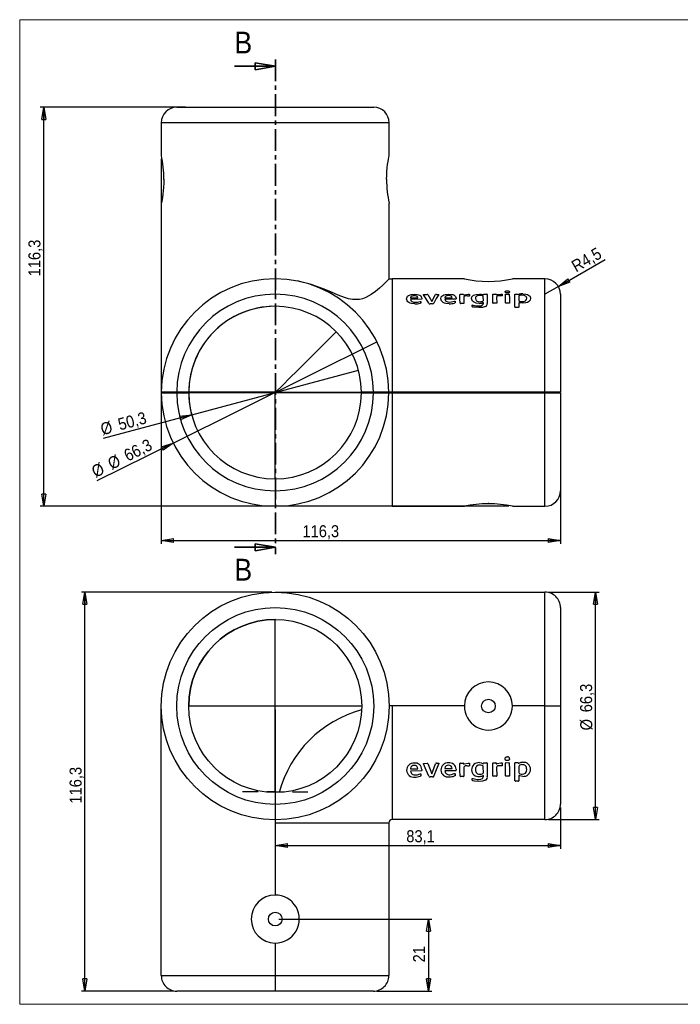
# Model space of a CAD drawing. Header units: millimetres. Extents: x 30 to 415, y 5 to 292.
# Tile 1 of 3: x 30 to 222, y 5 to 292. Entities that reach past the tile are written whole.
import ezdxf

# ---------------------------------------------------------------- set-up
doc = ezdxf.new("R2010")
doc.units = ezdxf.units.MM
doc.header["$PDSIZE"] = -1
doc.linetypes.add('SLD-Linia-ciągła', pattern=[0])
doc.linetypes.add('SLD-Linia-kreska-kropka', pattern=[10.16, 6.35, -1.27, 1.27, -1.27])
doc.layers.add('NOTATKI', color=7, linetype='SLD-Linia-ciągła')
doc.layers.add('RAMKA', color=7, linetype='SLD-Linia-ciągła', lineweight=70)
doc.styles.add('SLDTEXTSTYLE0', font='GOTHIC.TTF', dxfattribs={"width": 0.913})
doc.dimstyles.new('SLDDIMSTYLE0', dxfattribs={"dimtxt": 3.5, "dimasz": 3.556, "dimexe": 0, "dimexo": 0.0625, "dimgap": 0.875, "dimtad": 1, "dimdec": 1, "dimrnd": 1e-09, "dimzin": 12, "dimdsep": 46, "dimtxsty": 'SLDTEXTSTYLE0', "dimblk1": 'CLOSED', "dimblk2": 'CLOSED', "dimsah": 1, "dimcen": 0.09, "dimadec": 0, "dimazin": 3, "dimtfac": 1, "dimtdec": 1, "dimtofl": 0, "dimtmove": 0, "dimatfit": 3, "dimldrblk": 'CLOSED', "dimfxl": 1, "dimfrac": 2, "dimtolj": 1, "dimtzin": 12, "dimarcsym": 0})
doc.dimstyles.new('SLDDIMSTYLE1', dxfattribs={"dimtxt": 3.5, "dimasz": 3.556, "dimexe": 0, "dimexo": 0.0625, "dimgap": 0.875, "dimtad": 1, "dimdec": 1, "dimrnd": 1e-09, "dimzin": 12, "dimdsep": 46, "dimtxsty": 'SLDTEXTSTYLE0', "dimblk1": 'NONE', "dimblk2": 'CLOSED', "dimsah": 1, "dimcen": 0, "dimadec": 0, "dimazin": 3, "dimtfac": 1, "dimtdec": 1, "dimtmove": 0, "dimatfit": 3, "dimldrblk": 'NONE', "dimfxl": 1, "dimfrac": 2, "dimtolj": 1, "dimtzin": 12, "dimarcsym": 0})
doc.dimstyles.new('SLDDIMSTYLE2', dxfattribs={"dimtxt": 3.5, "dimasz": 3.556, "dimexe": 0, "dimexo": 0.0625, "dimgap": 0.875, "dimtad": 1, "dimdec": 1, "dimrnd": 1e-09, "dimzin": 12, "dimdsep": 46, "dimtxsty": 'SLDTEXTSTYLE0', "dimblk1": 'CLOSED', "dimblk2": 'CLOSED', "dimsah": 1, "dimcen": 0, "dimadec": 0, "dimazin": 3, "dimtfac": 1, "dimtdec": 1, "dimtofl": 0, "dimtmove": 0, "dimatfit": 3, "dimldrblk": 'CLOSED', "dimfxl": 1, "dimfrac": 2, "dimtolj": 1, "dimtzin": 12, "dimarcsym": 0})
doc.dimstyles.new('SLDDIMSTYLE3', dxfattribs={"dimtxt": 3.5, "dimasz": 3.556, "dimexe": 0, "dimexo": 0.0625, "dimgap": 0.875, "dimtad": 1, "dimdec": 1, "dimrnd": 1e-09, "dimzin": 12, "dimdsep": 46, "dimtxsty": 'SLDTEXTSTYLE0', "dimblk1": 'NONE', "dimblk2": 'CLOSED', "dimsah": 1, "dimcen": 0, "dimadec": 0, "dimazin": 3, "dimtfac": 1, "dimtdec": 1, "dimtmove": 0, "dimatfit": 3, "dimldrblk": 'NONE', "dimfxl": 1, "dimfrac": 2, "dimtolj": 1, "dimtzin": 12, "dimarcsym": 0})

# ---------------------------------------------------------------- blocks, each defined once
blk = doc.blocks.new('_Closed')
at = {"color": 0, "linetype": 'ByBlock', "lineweight": -2}
for p, q in [((-1, 0.166667), (0, 0)), ((-1, 0.166667), (-1, -0.166667)), ((0, 0), (-1, -0.166667)), ((0, 0), (-1, 0))]:
    blk.add_line(p, q, dxfattribs=at)
blk = doc.blocks.new('_D')
at = {"layer": 'NOTATKI'}
for p, q in [((103.47, 125.15), (48.01, 125.15)), ((49.01, 8.85), (49.01, 125.15)), ((74.77, 8.85), (48.01, 8.85))]:
    blk.add_line(p, q, dxfattribs=at)
at = {"layer": 'NOTATKI', "xscale": 3.556, "yscale": 3.556}
for p, rotation in [((49.01, 125.15), 90.00000000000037), ((49.01, 8.85), 270.0000000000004)]:
    blk.add_blockref('_Closed', p, dxfattribs=dict(at, rotation=rotation))
at = {"layer": 'NOTATKI', "insert": (44.54, 63.5), "char_height": 3.5, "attachment_point": 1, "rotation": 90, "style": 'SLDTEXTSTYLE0'}
blk.add_mtext('116,3', dxfattribs=at)
blk = doc.blocks.new('_D_1')
at = {"layer": 'NOTATKI'}
for p, q in [((105.47, 29.85), (150.1, 29.85)), ((149.1, 29.85), (149.1, 8.85)), ((134.07, 8.85), (150.1, 8.85))]:
    blk.add_line(p, q, dxfattribs=at)
at = {"layer": 'NOTATKI', "xscale": 3.556, "yscale": 3.556}
for p, rotation in [((149.1, 29.85), 90.0000000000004), ((149.1, 8.85), 270.0000000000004)]:
    blk.add_blockref('_Closed', p, dxfattribs=dict(at, rotation=rotation))
at = {"layer": 'NOTATKI', "insert": (144.63, 17.22), "char_height": 3.5, "attachment_point": 1, "rotation": 90, "style": 'SLDTEXTSTYLE0'}
blk.add_mtext('21', dxfattribs=at)
blk = doc.blocks.new('_D_2')
at = {"layer": 'NOTATKI'}
for p, q in [((184.07, 125.15), (198.82, 125.15)), ((197.82, 58.85), (197.82, 125.15)), ((184.07, 58.85), (198.82, 58.85))]:
    blk.add_line(p, q, dxfattribs=at)
at = {"layer": 'NOTATKI', "xscale": 3.556, "yscale": 3.556}
for p, rotation in [((197.82, 125.15), 90.0000000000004), ((197.82, 58.85), 270.0000000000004)]:
    blk.add_blockref('_Closed', p, dxfattribs=dict(at, rotation=rotation))
at = {"layer": 'NOTATKI', "char_height": 3.5, "attachment_point": 1, "rotation": 90, "style": 'SLDTEXTSTYLE0'}
for s, insert in [('66,3', (193.3, 90.12)), ('%%c', (193.35, 84.84))]:
    blk.add_mtext(s, dxfattribs=dict(at, insert=insert))
blk = doc.blocks.new('_D_3')
at = {"layer": 'NOTATKI'}
for p, q in [((104.47, 90.95), (104.47, 50.28)), ((187.57, 62.35), (187.57, 50.28)), ((104.47, 51.28), (187.57, 51.28))]:
    blk.add_line(p, q, dxfattribs=at)
at = {"layer": 'NOTATKI', "xscale": 3.556, "yscale": 3.556, "rotation": 180.0000000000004}
blk.add_blockref('_Closed', (104.47, 51.28), dxfattribs=at)
at = {"layer": 'NOTATKI', "xscale": 3.556, "yscale": 3.556}
blk.add_blockref('_Closed', (187.57, 51.28), dxfattribs=at)
at = {"layer": 'NOTATKI', "insert": (142.65, 55.75), "char_height": 3.5, "attachment_point": 1, "style": 'SLDTEXTSTYLE0'}
blk.add_mtext('83,1', dxfattribs=at)
blk = doc.blocks.new('SW_CENTERMARKSYMBOL_0')
at = {"layer": 'NOTATKI', "color": 0}
for p, q in [((0, 5), (0, 9.5)), ((-5, 0), (-9.5, 0)), ((0, 0), (-2.5, 0)), ((0, 0), (0, 2.5)), ((0, 0), (0, -2.5)), ((0, 0), (2.5, 0)), ((5, 0), (9.5, 0)), ((0, -5), (0, -9.5))]:
    blk.add_line(p, q, dxfattribs=at)
blk = doc.blocks.new('_D_4')
at = {"layer": 'NOTATKI'}
for q in [(128.71, 189.83), (54.37, 169.91)]:
    blk.add_line((80.12, 176.81), q, dxfattribs=at)
blk.add_arc((104.42, 183.32), 25.15, 92.277, 197.277, dxfattribs=at)
at = {"layer": 'NOTATKI', "xscale": 3.556, "yscale": 3.556, "rotation": 15.00000000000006}
blk.add_blockref('_Closed', (80.12, 176.81, 12.15), dxfattribs=at)
at = {"layer": 'NOTATKI', "char_height": 3.5, "attachment_point": 1, "rotation": 15, "style": 'SLDTEXTSTYLE0'}
for s, insert in [('%%c', (53.22, 174.23)), ('50,3', (58.3, 175.64))]:
    blk.add_mtext(s, dxfattribs=dict(at, insert=insert))
blk = doc.blocks.new('_None')
blk = doc.blocks.new('_D_5')
at = {"layer": 'NOTATKI'}
for q in [(200.64, 222.12), (183.07, 211.97)]:
    blk.add_line((186.96, 214.22), q, dxfattribs=at)
at = {"layer": 'NOTATKI', "xscale": 3.556, "yscale": 3.556, "rotation": 210.0000000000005}
blk.add_blockref('_Closed', (186.96, 214.22, 12.15), dxfattribs=at)
at = {"layer": 'NOTATKI', "insert": (190.38, 221.31), "char_height": 3.5, "attachment_point": 1, "rotation": 30, "style": 'SLDTEXTSTYLE0'}
blk.add_mtext('R4,5', dxfattribs=at)
blk = doc.blocks.new('_D_6')
at = {"layer": 'NOTATKI'}
for p, q in [((78.27, 266.47), (36.01, 266.47)), ((37.01, 150.17), (37.01, 266.47)), ((172.57, 150.17), (36.01, 150.17))]:
    blk.add_line(p, q, dxfattribs=at)
at = {"layer": 'NOTATKI', "xscale": 3.556, "yscale": 3.556}
for p, rotation in [((37.01, 266.47, 12.15), 90.0000000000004), ((37.01, 150.17, 12.15), 270.0000000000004)]:
    blk.add_blockref('_Closed', p, dxfattribs=dict(at, rotation=rotation))
at = {"layer": 'NOTATKI', "insert": (32.54, 217.18), "char_height": 3.5, "attachment_point": 1, "rotation": 90, "style": 'SLDTEXTSTYLE0'}
blk.add_mtext('116,3', dxfattribs=at)
blk = doc.blocks.new('_D_7')
at = {"layer": 'NOTATKI'}
for p, q in [((71.27, 251.47), (71.27, 139.18)), ((187.57, 182.42), (187.57, 139.18)), ((71.27, 140.18), (187.57, 140.18))]:
    blk.add_line(p, q, dxfattribs=at)
at = {"layer": 'NOTATKI', "xscale": 3.556, "yscale": 3.556, "rotation": 180.0000000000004}
blk.add_blockref('_Closed', (71.27, 140.18, 12.15), dxfattribs=at)
at = {"layer": 'NOTATKI', "xscale": 3.556, "yscale": 3.556}
blk.add_blockref('_Closed', (187.57, 140.18, 12.15), dxfattribs=at)
at = {"layer": 'NOTATKI', "insert": (112.39, 144.65), "char_height": 3.5, "attachment_point": 1, "style": 'SLDTEXTSTYLE0'}
blk.add_mtext('116,3', dxfattribs=at)
blk = doc.blocks.new('_D_8')
at = {"layer": 'NOTATKI'}
for q in [(134.11, 198.06), (52.5, 157.56)]:
    blk.add_line((74.72, 168.59), q, dxfattribs=at)
at = {"layer": 'NOTATKI', "xscale": 3.556, "yscale": 3.556, "rotation": 26.39267133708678}
blk.add_blockref('_Closed', (74.72, 168.59, 12.15), dxfattribs=at)
at = {"layer": 'NOTATKI', "char_height": 3.5, "attachment_point": 1, "rotation": 26.3927, "style": 'SLDTEXTSTYLE0'}
for s, insert in [('66,3', (59.95, 166.3)), ('%%c', (55.24, 163.9)), ('%%c', (50.52, 161.56))]:
    blk.add_mtext(s, dxfattribs=dict(at, insert=insert))

msp = doc.modelspace()

# ---------------------------------------------------------------- linework, layer by layer
at = {"color": 7, "linetype": 'SLD-Linia-ciągła', "lineweight": 35}
for p, q in [((92.57, 278.43), (104.57, 278.43)), ((92.57, 138.22), (104.57, 138.22))]:
    msp.add_line(p, q, dxfattribs=at)
at = {"color": 7, "linetype": 'SLD-Linia-kreska-kropka', "lineweight": 35}
msp.add_line((104.57, 280.43), (104.57, 136.22), dxfattribs=at)
at = {"color": 7, "linetype": 'SLD-Linia-ciągła', "lineweight": 25}
for p, q in [((75.77, 266.47), (133.17, 266.47)), ((71.27, 261.97), (71.27, 252.46)), ((137.67, 261.97), (71.27, 261.97)), ((137.67, 252.45), (137.67, 261.97)), ((71.27, 238.5), (71.27, 183.42)), ((137.67, 216.47), (137.67, 238.48)), ((104.42, 216.47), (104.42, 211.97)), ((137.67, 216.47), (137.67, 216.47)), ((137.67, 216.47), (138.57, 216.47)), ((138.57, 216.47), (138.57, 183.42)), ((159.57, 216.47), (138.57, 216.47)), ((183.07, 216.47), (173.57, 216.47)), ((183.07, 183.42), (183.07, 216.47)), ((143.9, 211), (143.9, 210.92)), ((143.9, 210.92), (146.02, 210.93)), ((147.04, 210.5), (143.91, 210.48)), ((145.33, 209.64), (145.88, 209.69)), ((145.88, 209.69), (146.66, 209.88)), ((146.89, 209.79), (146.89, 209.53)), ((147.16, 210.79), (147.16, 210.57)), ((147.85, 211.92), (148.7, 211.93)), ((148.91, 211.86), (150.05, 209.86)), ((150.05, 209.86), (151.17, 211.86)), ((151.41, 211.94), (151.98, 211.94)), ((153.88, 211.04), (153.88, 210.97)), ((153.88, 210.97), (156, 210.98)), ((157.02, 210.55), (153.89, 210.53)), ((155.31, 209.7), (155.86, 209.74)), ((155.86, 209.74), (156.64, 209.93)), ((156.87, 209.84), (156.88, 209.58)), ((157.14, 210.84), (157.15, 210.62)), ((158.41, 211.95), (159.18, 211.95)), ((159.33, 211.89), (159.33, 211.8)), ((159.44, 211.1), (159.46, 209.37)), ((159.6, 211.84), (160.66, 211.97)), ((160.6, 211.45), (160.37, 211.47)), ((160.78, 211.44), (160.6, 211.45)), ((161.05, 211.87), (161.05, 211.51)), ((164.81, 211.55), (164.14, 211.63)), ((165.12, 209.51), (164.87, 209.46)), ((165.12, 210.19), (165.1, 211.26)), ((165.13, 209.37), (165.12, 209.51)), ((165.18, 211.88), (165.18, 211.94)), ((165.3, 211.99), (166.1, 212)), ((167.95, 211.99), (168.72, 211.99)), ((168.87, 211.93), (168.87, 211.85)), ((168.98, 211.14), (169, 209.42)), ((169.14, 211.88), (170.2, 212.01)), ((170.14, 211.49), (169.92, 211.51)), ((170.32, 211.48), (170.14, 211.49)), ((170.59, 211.92), (170.59, 211.56)), ((171.66, 212.03), (172.55, 212.03)), ((174.4, 212.03), (175.12, 212.04)), ((175.3, 211.97), (175.3, 211.92)), ((175.42, 211.33), (175.44, 210.18)), ((187.57, 211.97), (187.57, 183.42)), ((150.29, 209.19), (149.57, 209.18)), ((159.34, 209.29), (158.45, 209.29)), ((161.88, 208.4), (161.88, 208.75)), ((163.82, 208.06), (162.53, 208.16)), ((168.88, 209.34), (167.99, 209.34)), ((172.59, 209.36), (171.7, 209.36)), ((175.35, 208.14), (174.45, 208.14)), ((175.45, 209.5), (175.47, 208.23)), ((176.6, 209.33), (175.71, 209.45)), ((75.77, 183.42), (71.27, 183.42)), ((71.27, 183.22), (75.77, 183.22)), ((79.27, 183.42), (75.77, 183.42)), ((75.77, 183.22), (79.27, 183.22)), ((104.57, 183.42), (79.27, 183.42)), ((104.47, 183.22), (79.27, 183.22)), ((104.47, 158.17), (104.47, 183.22)), ((129.57, 183.22), (104.47, 183.22)), ((104.57, 183.42), (129.57, 183.42)), ((133.07, 183.42), (129.57, 183.42)), ((129.57, 183.22), (133.07, 183.22)), ((137.57, 183.42), (133.07, 183.42)), ((133.07, 183.22), (137.57, 183.22)), ((138.57, 183.42), (137.57, 183.42)), ((137.57, 183.22), (138.57, 183.22)), ((183.07, 183.42), (138.57, 183.42)), ((138.57, 183.22), (138.57, 150.17)), ((138.57, 183.22), (183.07, 183.22)), ((187.57, 183.42), (183.07, 183.42)), ((183.07, 150.17), (183.07, 183.22)), ((183.07, 183.22), (187.57, 183.22)), ((187.57, 183.22), (187.57, 154.67)), ((104.42, 154.67), (104.42, 150.17)), ((138.57, 150.17), (104.42, 150.17)), ((138.57, 150.17), (159.57, 150.17)), ((173.57, 150.17), (183.07, 150.17)), ((104.57, 125.15), (183.07, 125.15)), ((183.07, 92), (183.07, 125.15)), ((187.57, 120.65), (187.57, 92)), ((104.47, 92), (104.47, 117.15)), ((104.57, 117.15), (104.47, 117.15)), ((71.27, 13.35), (71.27, 91.85)), ((79.27, 91.95), (79.27, 91.85)), ((104.42, 91.95), (79.27, 91.95)), ((104.42, 66.75), (104.42, 91.95)), ((104.47, 92), (129.67, 92)), ((138.57, 92), (137.67, 92)), ((138.57, 92), (138.57, 58.85)), ((159.57, 92), (138.57, 92)), ((183.07, 92), (173.57, 92)), ((183.07, 58.85), (183.07, 92)), ((183.07, 92), (187.57, 92)), ((187.57, 92), (187.57, 63.35)), ((147.85, 75.24), (148.7, 75.25)), ((148.91, 75.15), (150.05, 72.14)), ((150.05, 72.14), (151.17, 75.13)), ((151.41, 75.27), (151.98, 75.27)), ((158.41, 75.28), (159.18, 75.29)), ((159.33, 75.18), (159.33, 75.04)), ((159.6, 75.1), (160.66, 75.33)), ((161.05, 75.16), (161.05, 74.57)), ((164.81, 74.63), (164.14, 74.75)), ((165.18, 75.17), (165.18, 75.27)), ((165.3, 75.37), (166.1, 75.37)), ((167.95, 75.35), (168.72, 75.36)), ((168.87, 75.25), (168.87, 75.11)), ((169.14, 75.17), (170.2, 75.4)), ((170.59, 75.23), (170.59, 74.64)), ((171.66, 75.43), (172.55, 75.44)), ((174.4, 75.44), (175.12, 75.44)), ((175.3, 75.33), (175.3, 75.25)), ((143.9, 73.76), (143.9, 73.64)), ((143.9, 73.64), (146.02, 73.66)), ((147.04, 73.02), (143.91, 73)), ((145.33, 71.85), (145.88, 71.91)), ((145.88, 71.91), (146.66, 72.17)), ((146.89, 72.05), (146.89, 71.71)), ((147.16, 73.45), (147.16, 73.12)), ((153.88, 73.83), (153.88, 73.71)), ((153.88, 73.71), (156, 73.73)), ((157.02, 73.09), (153.89, 73.07)), ((155.31, 71.92), (155.86, 71.98)), ((155.86, 71.98), (156.64, 72.24)), ((156.87, 72.12), (156.88, 71.78)), ((157.14, 73.52), (157.15, 73.2)), ((159.44, 73.91), (159.46, 71.5)), ((160.6, 74.46), (160.37, 74.49)), ((160.78, 74.44), (160.6, 74.46)), ((165.12, 72.58), (165.1, 74.16)), ((168.98, 73.98), (169, 71.56)), ((170.14, 74.53), (169.92, 74.56)), ((170.32, 74.51), (170.14, 74.53)), ((175.42, 74.27), (175.44, 72.58)), ((150.29, 71.27), (149.57, 71.27)), ((159.34, 71.4), (158.45, 71.39)), ((161.88, 70.33), (161.88, 70.74)), ((163.82, 69.94), (162.53, 70.05)), ((165.12, 71.69), (164.87, 71.62)), ((165.13, 71.5), (165.12, 71.69)), ((168.88, 71.46), (167.99, 71.46)), ((172.59, 71.49), (171.7, 71.48)), ((175.35, 70.03), (174.45, 70.03)), ((175.45, 71.67), (175.47, 70.13)), ((176.6, 71.45), (175.71, 71.6)), ((104.42, 58.75), (104.42, 57.85)), ((104.42, 57.85), (137.57, 57.85)), ((104.42, 57.85), (104.42, 36.85)), ((137.57, 57.85), (137.57, 13.35)), ((183.07, 58.85), (138.57, 58.85)), ((104.42, 22.85), (104.42, 13.35)), ((71.27, 13.35), (104.42, 13.35)), ((104.42, 13.35), (104.42, 8.85)), ((104.42, 13.35), (137.57, 13.35)), ((104.42, 8.85), (75.77, 8.85)), ((133.07, 8.85), (104.42, 8.85))]:
    msp.add_line(p, q, dxfattribs=at)
at = {"color": 7, "linetype": 'SLD-Linia-ciągła', "lineweight": 25, "flags": 128}
for points in [[(136.92, 245.47), (136.94, 246.61), (137, 247.76), (137.09, 248.81), (137.21, 249.79), (137.33, 250.64), (137.45, 251.36), (137.55, 251.91), (137.63, 252.29), (137.66, 252.46), (137.66, 252.45)], [(72.01, 245.47), (71.99, 244.33), (71.93, 243.18), (71.84, 242.14), (71.73, 241.15), (71.6, 240.31), (71.48, 239.58), (71.38, 239.03), (71.31, 238.66), (71.27, 238.49), (71.27, 238.5)], [(137.67, 216.47), (137.6, 216.4), (137.4, 216.2), (137.05, 215.85), (136.56, 215.37), (135.8, 214.64), (134.86, 213.78), (133.72, 212.82), (132.4, 211.87), (130.82, 211.01), (129.93, 210.68), (128.97, 210.47), (127.97, 210.4), (126.93, 210.46), (125.8, 210.68), (124.65, 211.01), (122.76, 211.72), (120.82, 212.54), (118.77, 213.41), (116.63, 214.23), (114.69, 214.88), (112.69, 215.44), (110.87, 215.84)], [(171.43, 212.67), (171.48, 212.79), (171.53, 212.85), (171.62, 212.89), (171.72, 212.92), (171.86, 212.93), (172.12, 212.95)], [(172.09, 212.38), (171.82, 212.4), (171.71, 212.41), (171.61, 212.44), (171.55, 212.49), (171.5, 212.54), (171.43, 212.67)], [(172.76, 212.67), (172.71, 212.55), (172.66, 212.49), (172.58, 212.45), (172.47, 212.42), (172.34, 212.4), (172.09, 212.38)], [(172.12, 212.95), (172.37, 212.93), (172.49, 212.91), (172.58, 212.88), (172.64, 212.84), (172.69, 212.79), (172.76, 212.67)], [(142.76, 210.61), (142.87, 211.13), (143.03, 211.37), (143.29, 211.58), (143.63, 211.75), (144.05, 211.87), (144.98, 211.95)], [(145.17, 209.16), (144.21, 209.24), (143.76, 209.36), (143.38, 209.55), (143.09, 209.79), (142.9, 210.05), (142.76, 210.61)], [(144.94, 211.54), (144.54, 211.5), (144.35, 211.46), (144.19, 211.4), (144.06, 211.31), (143.97, 211.21), (143.9, 211)], [(143.91, 210.48), (144, 210.16), (144.12, 210.01), (144.29, 209.88), (144.52, 209.77), (144.77, 209.7), (145.33, 209.64)], [(146.02, 210.93), (145.94, 211.17), (145.87, 211.28), (145.75, 211.38), (145.58, 211.46), (145.38, 211.51), (144.94, 211.54)], [(144.98, 211.95), (145.84, 211.89), (146.24, 211.8), (146.59, 211.66), (146.86, 211.48), (147.03, 211.26), (147.16, 210.79)], [(146.66, 209.88), (146.72, 209.9), (146.79, 209.9)], [(146.89, 209.53), (146.89, 209.47), (146.88, 209.44), (146.87, 209.42), (146.84, 209.4), (146.8, 209.38), (146.71, 209.36)], [(146.79, 209.9), (146.82, 209.9), (146.84, 209.89), (146.86, 209.88), (146.88, 209.86), (146.89, 209.79)], [(147.16, 210.57), (147.15, 210.54), (147.14, 210.53), (147.13, 210.52), (147.09, 210.51), (147.04, 210.5)], [(147.66, 211.86), (147.67, 211.88), (147.68, 211.89), (147.69, 211.9), (147.72, 211.91), (147.78, 211.92), (147.85, 211.92)], [(147.68, 211.81), (147.67, 211.83), (147.66, 211.86)], [(149.2, 209.39), (148.44, 210.65), (147.68, 211.81)], [(152.12, 211.87), (151.4, 210.7), (150.69, 209.42)], [(151.98, 211.94), (152.07, 211.93), (152.1, 211.93), (152.11, 211.92), (152.12, 211.91), (152.13, 211.9)], [(152.13, 211.9), (152.13, 211.88), (152.12, 211.87)], [(152.74, 210.66), (152.85, 211.18), (153.02, 211.42), (153.27, 211.62), (153.62, 211.79), (154.03, 211.91), (154.96, 212)], [(155.15, 209.21), (154.19, 209.29), (153.75, 209.42), (153.36, 209.6), (153.07, 209.84), (152.88, 210.1), (152.74, 210.66)], [(154.93, 211.59), (154.52, 211.54), (154.34, 211.5), (154.17, 211.44), (154.04, 211.36), (153.95, 211.26), (153.88, 211.04)], [(153.89, 210.53), (153.98, 210.21), (154.1, 210.06), (154.28, 209.93), (154.5, 209.82), (154.75, 209.75), (155.31, 209.7)], [(156, 210.98), (155.93, 211.22), (155.85, 211.33), (155.73, 211.42), (155.56, 211.5), (155.36, 211.55), (154.93, 211.59)], [(154.96, 212), (155.82, 211.94), (156.22, 211.85), (156.57, 211.71), (156.84, 211.52), (157.01, 211.31), (157.14, 210.84)], [(156.64, 209.93), (156.7, 209.95), (156.77, 209.96)], [(156.88, 209.58), (156.88, 209.52), (156.87, 209.5), (156.85, 209.47), (156.82, 209.45), (156.78, 209.44), (156.69, 209.41)], [(156.77, 209.96), (156.8, 209.95), (156.83, 209.95), (156.84, 209.93), (156.86, 209.92), (156.87, 209.84)], [(157.15, 210.62), (157.13, 210.59), (157.13, 210.58), (157.11, 210.57), (157.07, 210.56), (157.02, 210.55)], [(158.28, 211.88), (158.3, 211.91), (158.31, 211.92), (158.32, 211.92), (158.36, 211.94), (158.41, 211.95)], [(158.32, 209.36), (158.3, 210.68), (158.28, 211.88)], [(159.33, 211.8), (159.47, 211.81), (159.6, 211.84)], [(160.15, 211.47), (159.85, 211.45), (159.72, 211.43), (159.61, 211.39), (159.52, 211.32), (159.46, 211.25), (159.44, 211.1)], [(160.37, 211.47), (160.26, 211.47), (160.15, 211.47)], [(160.66, 211.97), (160.78, 211.97), (160.9, 211.97)], [(160.91, 211.43), (160.84, 211.43), (160.78, 211.44)], [(160.9, 211.97), (160.97, 211.96), (161, 211.95), (161.02, 211.94), (161.03, 211.93), (161.04, 211.91), (161.05, 211.87)], [(161.05, 211.51), (161.04, 211.48), (161.03, 211.47), (161.02, 211.46), (161, 211.45), (160.97, 211.44), (160.91, 211.43)], [(161.66, 210.71), (161.8, 211.22), (161.99, 211.46), (162.27, 211.66), (162.63, 211.83), (163.04, 211.94), (163.98, 212.04)], [(163.92, 209.31), (163.02, 209.41), (162.61, 209.54), (162.26, 209.72), (161.99, 209.94), (161.81, 210.19), (161.66, 210.71)], [(164.14, 211.63), (163.55, 211.57), (163.29, 211.48), (163.09, 211.36), (162.95, 211.22), (162.86, 211.06), (162.8, 210.72)], [(162.8, 210.72), (162.87, 210.38), (162.97, 210.21), (163.12, 210.07), (163.34, 209.94), (163.6, 209.86), (164.19, 209.8)], [(163.98, 212.04), (164.49, 212.01), (164.97, 211.92)], [(164.19, 209.8), (164.5, 209.82), (164.8, 209.88), (164.94, 209.94), (165.03, 210.01), (165.12, 210.19)], [(165.1, 211.26), (165.09, 211.35), (165.08, 211.39), (165.05, 211.43), (164.94, 211.49), (164.81, 211.55)], [(164.97, 211.92), (165.07, 211.89), (165.18, 211.88)], [(165.18, 211.94), (165.19, 211.96), (165.2, 211.97), (165.21, 211.98), (165.23, 211.99), (165.25, 211.99), (165.3, 211.99)], [(166.23, 211.94), (166.24, 210.69), (166.26, 209.31)], [(167.83, 211.92), (167.84, 211.95), (167.85, 211.96), (167.86, 211.97), (167.9, 211.98), (167.95, 211.99)], [(167.86, 209.41), (167.85, 210.73), (167.83, 211.92)], [(168.87, 211.85), (169.01, 211.85), (169.14, 211.88)], [(169.69, 211.51), (169.39, 211.5), (169.26, 211.47), (169.15, 211.43), (169.06, 211.37), (169.01, 211.3), (168.98, 211.14)], [(169.92, 211.51), (169.8, 211.51), (169.69, 211.51)], [(170.2, 212.01), (170.32, 212.01), (170.44, 212.01)], [(170.45, 211.48), (170.38, 211.48), (170.32, 211.48)], [(170.44, 212.01), (170.51, 212), (170.54, 211.99), (170.56, 211.98), (170.57, 211.97), (170.58, 211.95), (170.59, 211.92)], [(170.59, 211.56), (170.58, 211.52), (170.58, 211.51), (170.56, 211.5), (170.54, 211.49), (170.51, 211.48), (170.45, 211.48)], [(171.54, 211.97), (171.55, 211.99), (171.56, 212), (171.57, 212.01), (171.61, 212.02), (171.66, 212.03)], [(171.58, 209.43), (171.56, 210.76), (171.54, 211.97)], [(172.67, 211.97), (172.69, 210.77), (172.71, 209.44)], [(174.27, 211.97), (174.29, 212), (174.3, 212.01), (174.31, 212.01), (174.35, 212.03), (174.4, 212.03)], [(174.33, 208.22), (174.3, 210.22), (174.27, 211.97)], [(175.12, 212.04), (175.18, 212.04), (175.24, 212.03), (175.27, 212.02), (175.29, 212), (175.3, 211.99), (175.3, 211.97)], [(175.3, 211.92), (175.44, 211.93), (175.57, 211.97)], [(176.37, 211.69), (176.04, 211.67), (175.73, 211.62), (175.59, 211.56), (175.5, 211.5), (175.42, 211.33)], [(175.44, 210.18), (175.53, 210), (175.64, 209.93), (175.77, 209.88), (176.08, 209.82), (176.4, 209.81)], [(177.74, 210.81), (177.67, 211.14), (177.58, 211.3), (177.43, 211.44), (177.22, 211.55), (176.96, 211.63), (176.37, 211.69)], [(176.4, 209.81), (176.93, 209.87), (177.39, 210.05)], [(176.6, 212.09), (177.52, 212.01), (177.93, 211.91), (178.29, 211.75), (178.56, 211.55), (178.74, 211.32), (178.88, 210.82)], [(178.88, 210.82), (178.74, 210.28), (178.56, 210.03), (178.29, 209.79), (177.94, 209.59), (177.53, 209.45), (176.6, 209.33)], [(177.39, 210.05), (177.69, 210.42), (177.74, 210.81)], [(159.46, 209.37), (159.45, 209.34), (159.44, 209.32), (159.43, 209.31), (159.39, 209.3), (159.34, 209.29)], [(161.88, 208.75), (161.88, 208.79), (161.89, 208.8), (161.9, 208.81), (161.92, 208.82), (161.94, 208.83), (161.99, 208.84)], [(162.53, 208.16), (162.15, 208.23), (162.05, 208.25), (161.97, 208.28), (161.92, 208.34), (161.88, 208.4)], [(161.99, 208.84), (162.06, 208.83), (162.13, 208.81)], [(163.74, 208.58), (164.36, 208.63), (164.9, 208.85)], [(165.74, 208.4), (164.82, 208.14), (163.82, 208.06)], [(164.9, 208.85), (165.1, 209.09), (165.13, 209.37)], [(169, 209.42), (168.99, 209.39), (168.98, 209.37), (168.97, 209.36), (168.93, 209.35), (168.88, 209.34)], [(172.71, 209.44), (172.7, 209.41), (172.69, 209.39), (172.68, 209.38), (172.64, 209.37), (172.59, 209.36)], [(175.47, 208.23), (175.46, 208.2), (175.45, 208.18), (175.43, 208.17), (175.39, 208.16), (175.35, 208.14)], [(175.58, 209.49), (175.52, 209.5), (175.45, 209.5)], [(175.71, 209.45), (175.65, 209.47), (175.58, 209.49)], [(104.57, 183.42), (106.65, 185.5), (108.73, 187.58), (110.82, 189.67), (112.89, 191.73), (115.09, 193.93), (117.24, 196.08), (119.37, 198.21), (121.41, 200.24), (122.2, 201.03)], [(147.66, 75.14), (147.67, 75.17), (147.68, 75.19), (147.69, 75.21), (147.72, 75.23), (147.78, 75.24), (147.85, 75.24)], [(147.68, 75.05), (147.67, 75.09), (147.66, 75.14)], [(149.2, 71.52), (148.44, 73.25), (147.68, 75.05)], [(152.12, 75.15), (151.4, 73.32), (150.69, 71.57)], [(151.98, 75.27), (152.07, 75.26), (152.1, 75.26), (152.11, 75.24), (152.12, 75.23), (152.13, 75.2)], [(152.13, 75.2), (152.13, 75.18), (152.12, 75.15)], [(158.32, 71.49), (158.3, 73.29), (158.28, 75.17)], [(159.33, 75.04), (159.47, 75.06), (159.6, 75.1)], [(160.66, 75.33), (160.78, 75.33), (160.9, 75.32)], [(160.9, 75.32), (160.97, 75.3), (161, 75.29), (161.02, 75.28), (161.03, 75.25), (161.04, 75.23), (161.05, 75.16)], [(163.98, 75.44), (164.49, 75.4), (164.97, 75.24)], [(164.97, 75.24), (165.07, 75.18), (165.18, 75.17)], [(165.18, 75.27), (165.19, 75.31), (165.2, 75.33), (165.21, 75.34), (165.23, 75.35), (165.25, 75.36), (165.3, 75.37)], [(166.23, 75.27), (166.24, 73.3), (166.26, 71.42)], [(167.86, 71.55), (167.85, 73.36), (167.83, 75.25)], [(168.87, 75.11), (169.01, 75.13), (169.14, 75.17)], [(170.2, 75.4), (170.32, 75.4), (170.44, 75.39)], [(170.44, 75.39), (170.51, 75.37), (170.54, 75.36), (170.56, 75.35), (170.57, 75.32), (170.58, 75.3), (170.59, 75.23)], [(170.59, 74.64), (170.58, 74.58), (170.58, 74.56), (170.56, 74.54), (170.54, 74.53), (170.51, 74.52), (170.45, 74.51)], [(171.43, 76.59), (171.48, 76.83), (171.53, 76.93), (171.62, 77.01), (171.72, 77.07), (171.86, 77.11), (172.12, 77.13)], [(172.09, 76.06), (171.82, 76.08), (171.71, 76.11), (171.61, 76.17), (171.55, 76.25), (171.5, 76.35), (171.43, 76.59)], [(171.58, 71.58), (171.56, 73.41), (171.54, 75.32)], [(172.76, 76.59), (172.71, 76.36), (172.66, 76.26), (172.58, 76.18), (172.47, 76.12), (172.34, 76.08), (172.09, 76.06)], [(172.67, 75.33), (172.69, 73.42), (172.71, 71.59)], [(174.33, 70.12), (174.3, 72.63), (174.27, 75.33)], [(175.12, 75.44), (175.18, 75.44), (175.24, 75.42), (175.27, 75.41), (175.29, 75.38), (175.3, 75.36), (175.3, 75.33)], [(175.3, 75.25), (175.44, 75.26), (175.57, 75.32)], [(176.37, 74.86), (176.04, 74.83), (175.73, 74.73), (175.59, 74.64), (175.5, 74.54), (175.42, 74.27)], [(146.66, 72.17), (146.72, 72.19), (146.79, 72.2)], [(146.79, 72.2), (146.82, 72.2), (146.84, 72.19), (146.86, 72.17), (146.88, 72.14), (146.89, 72.05)], [(156.64, 72.24), (156.7, 72.26), (156.77, 72.27)], [(156.88, 71.78), (156.88, 71.7), (156.87, 71.66), (156.85, 71.63), (156.82, 71.61), (156.78, 71.59), (156.69, 71.55)], [(156.77, 72.27), (156.8, 72.26), (156.83, 72.25), (156.84, 72.24), (156.86, 72.21), (156.87, 72.12)], [(160.15, 74.49), (159.85, 74.47), (159.72, 74.43), (159.61, 74.36), (159.52, 74.26), (159.46, 74.15), (159.44, 73.91)], [(160.37, 74.49), (160.26, 74.49), (160.15, 74.49)], [(160.91, 74.44), (160.84, 74.44), (160.78, 74.44)], [(161.05, 74.57), (161.04, 74.51), (161.03, 74.49), (161.02, 74.47), (161, 74.46), (160.97, 74.45), (160.91, 74.44)], [(164.19, 72.05), (164.5, 72.08), (164.8, 72.16), (164.94, 72.24), (165.03, 72.33), (165.12, 72.58)], [(169.69, 74.56), (169.39, 74.54), (169.26, 74.5), (169.15, 74.43), (169.06, 74.33), (169.01, 74.22), (168.98, 73.98)], [(169.92, 74.56), (169.8, 74.56), (169.69, 74.56)], [(170.45, 74.51), (170.38, 74.51), (170.32, 74.51)], [(175.44, 72.58), (175.53, 72.33), (175.64, 72.24), (175.77, 72.17), (176.08, 72.09), (176.4, 72.07)], [(176.4, 72.07), (176.93, 72.15), (177.39, 72.4)], [(177.39, 72.4), (177.69, 72.9), (177.74, 73.48)], [(146.89, 71.71), (146.89, 71.63), (146.88, 71.59), (146.87, 71.57), (146.84, 71.54), (146.8, 71.52), (146.71, 71.48)], [(161.88, 70.74), (161.88, 70.78), (161.89, 70.8), (161.9, 70.81), (161.92, 70.82), (161.94, 70.83), (161.99, 70.85)], [(162.53, 70.05), (162.15, 70.12), (162.05, 70.15), (161.97, 70.19), (161.92, 70.25), (161.88, 70.33)], [(161.99, 70.85), (162.06, 70.84), (162.13, 70.81)], [(163.74, 70.53), (164.36, 70.6), (164.9, 70.85)], [(165.74, 70.33), (164.82, 70.03), (163.82, 69.94)], [(164.9, 70.85), (165.1, 71.16), (165.13, 71.5)], [(175.58, 71.66), (175.52, 71.67), (175.45, 71.67)], [(175.71, 71.6), (175.65, 71.63), (175.58, 71.66)]]:
    msp.add_lwpolyline(points, dxfattribs=at)
at = {"color": 7, "linetype": 'SLD-Linia-ciągła', "lineweight": 25}
for centre, radius in [((104.47, 91.95), 33.2), ((104.47, 91.95), 28.7), ((104.47, 91.95), 25.2), ((166.57, 91.95), 2), ((104.47, 29.85), 2)]:
    msp.add_circle(centre, radius, dxfattribs=at)
for centre, radius, start, end in [((75.77, 261.97), 4.5, 90, 180), ((133.17, 261.97), 4.5, 0, 90), ((37.91, 245.37), 34.11, 0.1629, 11.9892), ((171.03, 245.57), 34.11, 180.1629, 191.9892), ((104.42, 183.32), 33.15, 90, 179.8272), ((104.42, 183.32), 33.15, 0.1728, 90), ((166.57, 248.52), 32.8, 257.6785, 282.3215), ((183.07, 211.97), 4.5, 0, 90), ((104.42, 183.32), 28.65, 90, 179.8), ((104.42, 183.32), 28.65, 0.2, 90), ((148.74, 211.7), 0.234, 46.2096, 100.0841), ((151.36, 211.67), 0.27, 79.4105, 137.1056), ((159.21, 211.8), 0.147, 33.7645, 102.3399), ((166.12, 211.87), 0.125, 30.2199, 97.9656), ((168.75, 211.85), 0.147, 33.933, 102.3376), ((172.56, 211.91), 0.126, 30.0352, 97.4845), ((176.56, 207.98), 4.11, 89.4497, 104.042), ((104.42, 183.32), 25.15, 90, 179.7722), ((104.42, 183.32), 25.15, 0.2278, 90), ((145.22, 214.88), 5.72, 269.4677, 285.0653), ((149.51, 209.51), 0.331, 201.7938, 280.0195), ((150.36, 209.53), 0.345, 258.8471, 342.7597), ((155.2, 214.95), 5.74, 269.4741, 285.0229), ((158.44, 209.4), 0.118, 200.7556, 276.5137), ((163.73, 214.12), 5.54, 253.2409, 270.1008), ((163.96, 212.28), 2.96, 269.1792, 288.0279), ((165.41, 209.2), 0.862, 292.3355, 7.1888), ((167.98, 209.45), 0.118, 200.8745, 276.5469), ((171.69, 209.47), 0.118, 200.9639, 276.6745), ((174.44, 208.26), 0.119, 197.7991, 275.0899), ((104.42, 183.32), 33.15, 180.1728, 270), ((104.42, 183.32), 28.65, 180.2, 270), ((104.42, 183.32), 25.15, 180.2278, 270), ((104.42, 183.32), 28.65, 270, 359.8), ((104.42, 183.32), 25.15, 270, 359.7722), ((104.42, 183.32), 33.15, 270, 359.8272), ((183.07, 154.67), 4.5, 270, 0), ((166.57, 118.12), 32.8, 77.6785, 102.3215), ((183.07, 120.65), 4.5, 359.9998, 89.9999), ((183.07, 120.65), 4.5, 359.9998, 89.9999), ((104.47, 91.95), 25.2, 90, 180), ((166.57, 91.95), 7, 0.4148, 179.5852), ((104.47, 91.95), 0.05, 90, 180), ((138.57, 57.85), 34.15, 90, 91.5102), ((166.57, 91.95), 7, 179.5961, 0.4039), ((138.57, 57.85), 34.15, 105.1512, 164.8488), ((144.78, 73.28), 2.03, 84.5867, 182.7593), ((145.27, 73.43), 1.89, 0.5184, 98.9118), ((148.74, 75.07), 0.186, 24.896, 100.6047), ((151.38, 75.05), 0.224, 80.0954, 158.4956), ((154.77, 73.35), 2.03, 84.6298, 182.8117), ((154.82, 73.75), 0.94, 83.2649, 175.1429), ((155.05, 73.73), 0.956, 359.7103, 97.1882), ((155.25, 73.5), 1.89, 0.4722, 98.8705), ((158.41, 75.16), 0.128, 91.4487, 171.2938), ((159.2, 75.15), 0.135, 11.9888, 99.018), ((163.81, 73.3), 2.15, 85.4866, 179.3323), ((164.06, 73.49), 1.27, 86.2902, 186.3434), ((164.65, 74.2), 0.452, 354.7425, 69.6682), ((166.1, 75.25), 0.126, 9.9262, 90.4116), ((167.95, 75.23), 0.128, 91.4431, 171.3243), ((168.74, 75.23), 0.135, 11.9309, 98.9974), ((171.66, 75.3), 0.127, 91.1289, 171.4715), ((172.19, 76.57), 0.563, 2.11, 98.0456), ((172.55, 75.31), 0.128, 9.7562, 89.4681), ((174.4, 75.31), 0.126, 90.6045, 171.7178), ((176.58, 73.03), 2.51, 89.3967, 113.7565), ((176.47, 73.59), 1.27, 355.0099, 94.6668), ((176.82, 73.49), 2.05, 359.8854, 96.1158), ((144.78, 73.23), 2.03, 181.3223, 280.9146), ((144.83, 73.68), 0.94, 83.2117, 175.0928), ((145.14, 73.07), 1.23, 183.314, 278.814), ((145.06, 73.66), 0.955, 359.7722, 97.2172), ((147.05, 73.14), 0.115, 266.6955, 352.9385), ((154.77, 73.3), 2.03, 181.2618, 280.8631), ((155.12, 73.14), 1.23, 183.2309, 278.7942), ((157.03, 73.21), 0.115, 266.7692, 352.9988), ((163.64, 73.39), 1.98, 182.0866, 277.9562), ((164.03, 73.28), 1.23, 176.7636, 277.3404), ((176.81, 73.51), 2.07, 264.1856, 359.4772), ((145.22, 75.84), 4.6, 269.3404, 288.8623), ((149.52, 71.59), 0.33, 192.5542, 277.3868), ((150.34, 71.61), 0.348, 261.5195, 352.4108), ((155.2, 75.9), 4.59, 269.3466, 288.9064), ((158.44, 71.52), 0.121, 191.9635, 272.7812), ((159.34, 71.52), 0.121, 268.3261, 348.0473), ((163.73, 75.23), 4.69, 250.1055, 270.1349), ((163.96, 73.81), 2.37, 269.0355, 292.7641), ((165.23, 71.25), 1.05, 298.7917, 9.7172), ((167.98, 71.58), 0.121, 191.8933, 272.7353), ((168.88, 71.59), 0.121, 268.3797, 348.1225), ((171.69, 71.6), 0.121, 191.8933, 272.8627), ((172.59, 71.61), 0.121, 268.3909, 348.1384), ((174.45, 70.15), 0.121, 193.1381, 272.985), ((175.35, 70.15), 0.12, 267.5164, 347.0572), ((183.07, 63.35), 4.5, 270.0001, 0.0002), ((183.07, 63.35), 4.5, 270.0001, 0.0002), ((138.57, 57.85), 34.15, 178.4898, 180), ((138.57, 57.85), 1, 90, 180), ((104.47, 29.85), 7, 90.4148, 269.5852), ((104.47, 29.85), 7, 269.5961, 90.4039), ((75.77, 13.35), 4.5, 180.0001, 270.0002), ((75.77, 13.35), 4.5, 180.0001, 270.0002), ((133.07, 13.35), 4.5, 269.9998, 359.9999), ((133.07, 13.35), 4.5, 269.9998, 359.9999)]:
    msp.add_arc(centre, radius, start, end, dxfattribs=at)
at = {"layer": 'NOTATKI', "linetype": 'SLD-Linia-ciągła'}
msp.add_point((166.57, 150.93), dxfattribs=at)
at = {"layer": 'RAMKA', "linetype": 'SLD-Linia-ciągła', "lineweight": 18}
for p, q in [((30, 5), (30, 292)), ((30, 292), (415, 292)), ((415, 5), (30, 5))]:
    msp.add_line(p, q, dxfattribs=at)

# ---------------------------------------------------------------- block references
at = {"color": 7, "linetype": 'SLD-Linia-ciągła', "lineweight": 35, "xscale": 6, "yscale": 6}
for p in [(104.57, 278.43), (104.57, 138.22)]:
    msp.add_blockref('_Closed', p, dxfattribs=at)
at = {"layer": 'NOTATKI'}
msp.add_blockref('SW_CENTERMARKSYMBOL_0', (104.47, 66.95), dxfattribs=at)

# ---------------------------------------------------------------- texts
at = {"color": 7, "linetype": 'Continuous', "char_height": 6.35, "attachment_point": 1, "style": 'SLDTEXTSTYLE0'}
for insert in [(92.57, 288.51), (92.57, 134.86)]:
    msp.add_mtext('B', dxfattribs=dict(at, insert=insert))

# ---------------------------------------------------------------- dimensions: what is measured, and where the dimension line sits
at = {"layer": 'NOTATKI'}
for base, p1, p2, picture, middle in [((37.01, 266.47), (173.57, 150.17), (79.27, 266.47), '_D_6', (37.01, 223)), ((49.01, 125.15), (75.77, 8.85), (104.47, 125.15), '_D', (49.01, 69.32)), ((149.1, 8.85), (104.47, 29.85), (133.07, 8.85), '_D_1', (149.1, 19.8))]:
    dim = msp.add_linear_dim(base=base, p1=p1, p2=p2, angle=90, dimstyle='SLDDIMSTYLE0', dxfattribs=at)
    dim.commit()
    dim.dimension.update_dxf_attribs({"geometry": picture, "text_midpoint": middle, "dimtype": 160})
for base, p1, p2, picture, middle in [((187.57, 140.18), (71.27, 252.47), (187.57, 183.42), '_D_7', (118.21, 140.18)), ((187.57, 51.28), (104.47, 91.95), (187.57, 63.35), '_D_3', (147.18, 51.28))]:
    dim = msp.add_linear_dim(base=base, p1=p1, p2=p2, dimstyle='SLDDIMSTYLE0', dxfattribs=at)
    dim.commit()
    dim.dimension.update_dxf_attribs({"geometry": picture, "text_midpoint": middle, "dimtype": 160})
dim = msp.add_radius_dim(center=(183.07, 211.97), mpoint=(186.96, 214.22), dimstyle='SLDDIMSTYLE2', dxfattribs=at)
dim.commit()
dim.dimension.update_dxf_attribs({"geometry": '_D_5', "text_midpoint": (196.82, 219.91), "dimtype": 164})
dim = msp.add_diameter_dim_2p(p1=(128.71, 189.83), p2=(80.12, 176.81), dimstyle='SLDDIMSTYLE1', dxfattribs=at)
dim.commit()
dim.dimension.update_dxf_attribs({"geometry": '_D_4', "text_midpoint": (61.21, 171.74), "dimtype": 163})
dim = msp.add_diameter_dim_2p(p1=(134.11, 198.06), p2=(74.72, 168.59), text='%%c<>', dimstyle='SLDDIMSTYLE3', dxfattribs=at)
dim.commit()
dim.dimension.update_dxf_attribs({"geometry": '_D_8', "text_midpoint": (61.21, 161.88), "dimtype": 163})
dim = msp.add_linear_dim(base=(197.82, 125.15), p1=(183.07, 58.85), p2=(183.07, 125.15), angle=90, text='%%c<>', dimstyle='SLDDIMSTYLE0', dxfattribs=at)
dim.commit()
dim.dimension.update_dxf_attribs({"geometry": '_D_2', "text_midpoint": (197.82, 92), "dimtype": 160})

doc.saveas('drawing.dxf')
